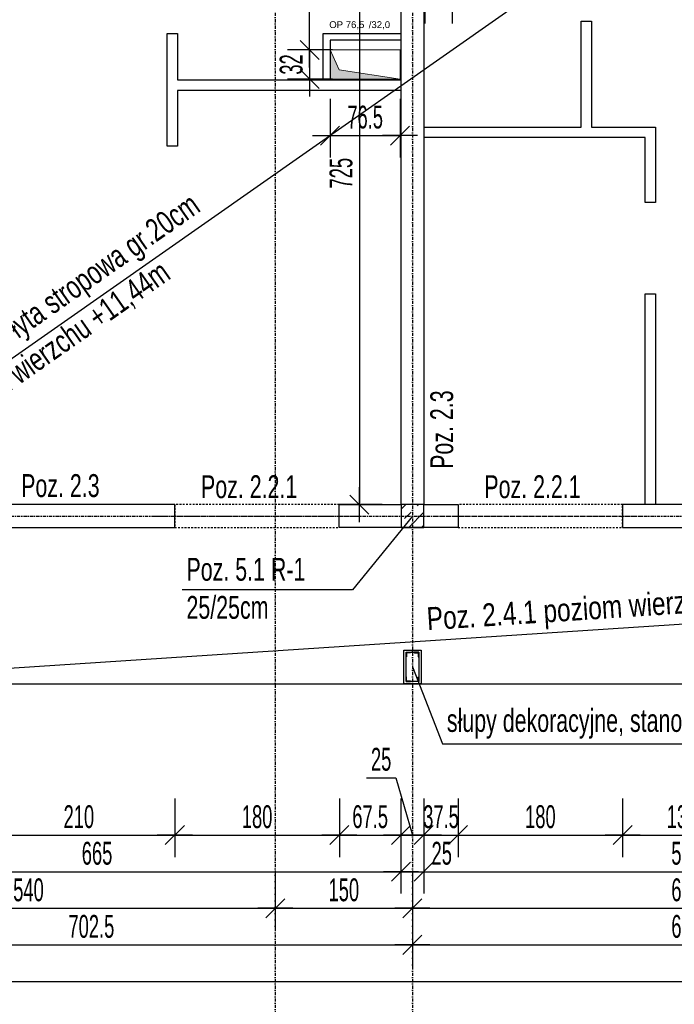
# Model space of a CAD drawing. Header units: millimetres. Extents: x 4959 to 18685, y -2779 to 1721.
# Tile 8 of 41: x 5722 to 6438, y -1278 to -201. Entities that reach past the tile are written whole.
import ezdxf

# ---------------------------------------------------------------- set-up
doc = ezdxf.new("R2010")
doc.units = ezdxf.units.MM
doc.header["$LTSCALE"] = 10
doc.linetypes.add('MO', pattern=[0.7, 0.35, -0.17, 0.01, -0.17])
doc.linetypes.add('MP', pattern=[0.36, 0.2, -0.16])
for name, color, linetype in [('BA_prg', 3, 'Continuous'), ('BA_szr', 1, 'Continuous'), ('BA_txs', 2, 'Continuous'), ('BA_wym', 1, 'Continuous'), ('BD_lpm', 1, 'MP'), ('BD_osm', 1, 'MO'), ('BD_wic', 1, 'Continuous'), ('BD_wig', 3, 'Continuous'), ('BZ_odn', 1, 'Continuous'), ('BZ_txs', 2, 'Continuous')]:
    doc.layers.add(name, color=color, linetype=linetype)
doc.layers.add('Nowe_A-Przebicia_Nr_pióra__1', color=7, linetype='Continuous', lineweight=13)
doc.layers.add('Nowe_A-Przebicia_Nr_pióra__102', color=7, linetype='Continuous', lineweight=5, true_color=0xcccccc)
doc.styles.add('BIKTS', font='bikromsw.shx', dxfattribs={"width": 0.8})
doc.styles.add('BIKWYM', font='bikromsw.shx', dxfattribs={"width": 0.6})
doc.styles.add('STYL_AUTOMATYCZNY_1', font='arial.ttf')
doc.dimstyles.new('BA_KR_100_cm', dxfattribs={"dimtxt": 25, "dimasz": 1.666667, "dimexe": 24, "dimexo": 0, "dimgap": 0, "dimtad": 0, "dimdec": 1, "dimrnd": 0.5, "dimzin": 9, "dimdsep": 46, "dimtxsty": 'BIKWYM', "dimblk": 'WYM-KR', "dimcen": 0, "dimdle": 20, "dimclrd": 256, "dimclre": 256, "dimclrt": 2, "dimadec": 0, "dimazin": 0, "dimtfac": 0.033333, "dimtdec": 1, "dimtmove": 0, "dimatfit": 3, "dimldrblk": 'WYM-KR', "dimfxl": 25, "dimfxlon": 1, "dimtvp": 0.8, "dimtolj": 1, "dimarcsym": 0})
doc.dimstyles.new('BZ_ST_100_cm', dxfattribs={"dimtxt": 25, "dimasz": 1.666667, "dimexe": 24, "dimexo": 0, "dimgap": 0, "dimtad": 0, "dimdec": 1, "dimrnd": 0.5, "dimdsep": 46, "dimtxsty": 'BIKWYM', "dimblk": 'WYM-ST', "dimcen": 0, "dimdle": 20, "dimclrd": 256, "dimclre": 256, "dimclrt": 7, "dimadec": 0, "dimazin": 0, "dimtfac": 0.033333, "dimtdec": 1, "dimtix": 1, "dimtmove": 2, "dimatfit": 3, "dimldrblk": 'WYM-ST', "dimfxl": 25, "dimfxlon": 1, "dimtvp": 0.8, "dimtolj": 1, "dimtzin": 0, "dimarcsym": 0})

# ---------------------------------------------------------------- blocks, each defined once
blk = doc.blocks.new('WYM-ST')
blk.add_hatch(color=256).paths.add_polyline_path([(-13, 2.88), (0, 0), (-13, -2.88)])
blk.add_lwpolyline([(0, 0), (-13, 2.88), (-13, -2.88), (0, 0)])
blk = doc.blocks.new('WYM-KR')
at = {"linetype": 'ByBlock'}
blk.add_line((11.52, 0), (-11.52, 0), dxfattribs=at)
at = {"color": 7, "linetype": 'ByBlock'}
blk.add_line((6.24, 6.24), (-6.24, -6.24), dxfattribs=at)
blk = doc.blocks.new('*D108')
at = {"layer": 'BA_wym', "lineweight": -2}
for p, q in [((5682, -1052.6), (5682, -1116.6)), ((5892, -1052.6), (5892, -1116.6)), ((5683.6, -1092.6), (5890.3, -1092.6))]:
    blk.add_line(p, q, dxfattribs=at)
at = {"layer": 'Defpoints', "color": 0}
for p in [(5682, -756.1), (5892, -756.1), (5892, -1092.6)]:
    blk.add_point(p, dxfattribs=at)
at = {"layer": 'BA_wym', "lineweight": -2, "xscale": 1.666666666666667, "yscale": 1.666666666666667, "zscale": 1.666666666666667, "rotation": 180}
blk.add_blockref('WYM-KR', (5682, -1092.6), dxfattribs=at)
at = {"layer": 'BA_wym', "lineweight": -2, "xscale": 1.666666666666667, "yscale": 1.666666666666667, "zscale": 1.666666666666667}
blk.add_blockref('WYM-KR', (5892, -1092.6), dxfattribs=at)
at = {"layer": 'BA_wym', "color": 2, "insert": (5787, -1072.6), "char_height": 25, "attachment_point": 5, "style": 'BIKWYM'}
blk.add_mtext('\\A1;210', dxfattribs=at)
blk = doc.blocks.new('*D109')
at = {"layer": 'BA_wym', "lineweight": -2}
for p, q in [((5892, -1052.6), (5892, -1116.6)), ((6072, -1052.6), (6072, -1116.6)), ((5893.6, -1092.6), (6070.3, -1092.6))]:
    blk.add_line(p, q, dxfattribs=at)
at = {"layer": 'Defpoints', "color": 0}
for p in [(5892, -756.1), (6072, -756.1), (6072, -1092.6)]:
    blk.add_point(p, dxfattribs=at)
at = {"layer": 'BA_wym', "lineweight": -2, "xscale": 1.666666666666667, "yscale": 1.666666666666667, "zscale": 1.666666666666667, "rotation": 180}
blk.add_blockref('WYM-KR', (5892, -1092.6), dxfattribs=at)
at = {"layer": 'BA_wym', "lineweight": -2, "xscale": 1.666666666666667, "yscale": 1.666666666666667, "zscale": 1.666666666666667}
blk.add_blockref('WYM-KR', (6072, -1092.6), dxfattribs=at)
at = {"layer": 'BA_wym', "color": 2, "insert": (5982, -1072.6), "char_height": 25, "attachment_point": 5, "style": 'BIKWYM'}
blk.add_mtext('\\A1;180', dxfattribs=at)
blk = doc.blocks.new('*D110')
at = {"layer": 'BA_wym', "lineweight": -2}
for p, q in [((6072, -1052.6), (6072, -1116.6)), ((6139.4, -1052.6), (6139.4, -1116.6)), ((6073.6, -1092.6), (6137.8, -1092.6))]:
    blk.add_line(p, q, dxfattribs=at)
at = {"layer": 'Defpoints', "color": 0}
for p in [(6072, -756.1), (6139.4, -756.1), (6139.4, -1092.6)]:
    blk.add_point(p, dxfattribs=at)
at = {"layer": 'BA_wym', "lineweight": -2, "xscale": 1.666666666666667, "yscale": 1.666666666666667, "zscale": 1.666666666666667, "rotation": 180}
blk.add_blockref('WYM-KR', (6072, -1092.6), dxfattribs=at)
at = {"layer": 'BA_wym', "lineweight": -2, "xscale": 1.666666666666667, "yscale": 1.666666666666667, "zscale": 1.666666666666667}
blk.add_blockref('WYM-KR', (6139.4, -1092.6), dxfattribs=at)
at = {"layer": 'BA_wym', "color": 2, "insert": (6105.7, -1072.6), "char_height": 25, "attachment_point": 5, "style": 'BIKWYM'}
blk.add_mtext('\\A1;67.5', dxfattribs=at)
blk = doc.blocks.new('*D111')
at = {"layer": 'BA_wym', "lineweight": -2}
for p, q in [((6101.6, -1029.8), (6133.9, -1029.8)), ((6133.9, -1029.8), (6151.9, -1092.6)), ((6139.4, -1052.6), (6139.4, -1116.6)), ((6164.4, -1052.6), (6164.4, -1116.6)), ((6137.8, -1092.6), (6136.1, -1092.6)), ((6139.4, -1092.6), (6164.4, -1092.6)), ((6166.1, -1092.6), (6167.8, -1092.6))]:
    blk.add_line(p, q, dxfattribs=at)
at = {"layer": 'Defpoints', "color": 0}
for p in [(6139.4, -756.1), (6164.4, -756.1), (6164.4, -1092.6)]:
    blk.add_point(p, dxfattribs=at)
at = {"layer": 'BA_wym', "lineweight": -2, "xscale": 1.666666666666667, "yscale": 1.666666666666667, "zscale": 1.666666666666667}
blk.add_blockref('WYM-KR', (6139.4, -1092.6), dxfattribs=at)
at = {"layer": 'BA_wym', "lineweight": -2, "xscale": 1.666666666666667, "yscale": 1.666666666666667, "zscale": 1.666666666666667, "rotation": 180}
blk.add_blockref('WYM-KR', (6164.4, -1092.6), dxfattribs=at)
at = {"layer": 'BA_wym', "color": 2, "insert": (6117.7, -1009.8), "char_height": 25, "attachment_point": 5, "style": 'BIKWYM'}
blk.add_mtext('\\A1;25', dxfattribs=at)
blk = doc.blocks.new('*D112')
at = {"layer": 'BA_wym', "lineweight": -2}
for p, q in [((6164.4, -1052.6), (6164.4, -1116.6)), ((6201.9, -1052.6), (6201.9, -1116.6)), ((6162.8, -1092.6), (6161.1, -1092.6)), ((6164.4, -1092.6), (6201.9, -1092.6)), ((6203.6, -1092.6), (6205.3, -1092.6))]:
    blk.add_line(p, q, dxfattribs=at)
at = {"layer": 'Defpoints', "color": 0}
for p in [(6164.4, -756.1), (6201.9, -756.1), (6201.9, -1092.6)]:
    blk.add_point(p, dxfattribs=at)
at = {"layer": 'BA_wym', "lineweight": -2, "xscale": 1.666666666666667, "yscale": 1.666666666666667, "zscale": 1.666666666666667}
blk.add_blockref('WYM-KR', (6164.4, -1092.6), dxfattribs=at)
at = {"layer": 'BA_wym', "lineweight": -2, "xscale": 1.666666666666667, "yscale": 1.666666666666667, "zscale": 1.666666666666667, "rotation": 180}
blk.add_blockref('WYM-KR', (6201.9, -1092.6), dxfattribs=at)
at = {"layer": 'BA_wym', "color": 2, "insert": (6183.2, -1072.6), "char_height": 25, "attachment_point": 5, "style": 'BIKWYM'}
blk.add_mtext('\\A1;37.5', dxfattribs=at)
blk = doc.blocks.new('*D113')
at = {"layer": 'BA_wym', "lineweight": -2}
for p, q in [((6201.9, -1052.6), (6201.9, -1116.6)), ((6381.9, -1052.6), (6381.9, -1116.6)), ((6203.6, -1092.6), (6380.3, -1092.6))]:
    blk.add_line(p, q, dxfattribs=at)
at = {"layer": 'Defpoints', "color": 0}
for p in [(6201.9, -756.1), (6381.9, -756.1), (6381.9, -1092.6)]:
    blk.add_point(p, dxfattribs=at)
at = {"layer": 'BA_wym', "lineweight": -2, "xscale": 1.666666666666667, "yscale": 1.666666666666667, "zscale": 1.666666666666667, "rotation": 180}
blk.add_blockref('WYM-KR', (6201.9, -1092.6), dxfattribs=at)
at = {"layer": 'BA_wym', "lineweight": -2, "xscale": 1.666666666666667, "yscale": 1.666666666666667, "zscale": 1.666666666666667}
blk.add_blockref('WYM-KR', (6381.9, -1092.6), dxfattribs=at)
at = {"layer": 'BA_wym', "color": 2, "insert": (6291.9, -1072.6), "char_height": 25, "attachment_point": 5, "style": 'BIKWYM'}
blk.add_mtext('\\A1;180', dxfattribs=at)
blk = doc.blocks.new('*D114')
at = {"layer": 'BA_wym', "lineweight": -2}
for p, q in [((6381.9, -1052.6), (6381.9, -1116.6)), ((6511.9, -1052.6), (6511.9, -1116.6)), ((6383.6, -1092.6), (6510.3, -1092.6))]:
    blk.add_line(p, q, dxfattribs=at)
at = {"layer": 'Defpoints', "color": 0}
for p in [(6381.9, -756.1), (6511.9, -756.1), (6511.9, -1092.6)]:
    blk.add_point(p, dxfattribs=at)
at = {"layer": 'BA_wym', "lineweight": -2, "xscale": 1.666666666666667, "yscale": 1.666666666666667, "zscale": 1.666666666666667, "rotation": 180}
blk.add_blockref('WYM-KR', (6381.9, -1092.6), dxfattribs=at)
at = {"layer": 'BA_wym', "lineweight": -2, "xscale": 1.666666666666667, "yscale": 1.666666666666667, "zscale": 1.666666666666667}
blk.add_blockref('WYM-KR', (6511.9, -1092.6), dxfattribs=at)
at = {"layer": 'BA_wym', "color": 2, "insert": (6446.9, -1072.6), "char_height": 25, "attachment_point": 5, "style": 'BIKWYM'}
blk.add_mtext('\\A1;130', dxfattribs=at)
blk = doc.blocks.new('*D129')
at = {"layer": 'BA_wym', "lineweight": -2}
for p, q in [((5474.4, -1092.6), (5474.4, -1156.6)), ((6139.4, -1092.6), (6139.4, -1156.6)), ((5476.1, -1132.6), (6137.8, -1132.6))]:
    blk.add_line(p, q, dxfattribs=at)
at = {"layer": 'Defpoints', "color": 0}
for p in [(6139.4, -731.1), (5474.4, -927.1), (6139.4, -1132.6)]:
    blk.add_point(p, dxfattribs=at)
at = {"layer": 'BA_wym', "lineweight": -2, "xscale": 1.666666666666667, "yscale": 1.666666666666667, "zscale": 1.666666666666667, "rotation": 180}
blk.add_blockref('WYM-KR', (5474.4, -1132.6), dxfattribs=at)
at = {"layer": 'BA_wym', "lineweight": -2, "xscale": 1.666666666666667, "yscale": 1.666666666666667, "zscale": 1.666666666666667}
blk.add_blockref('WYM-KR', (6139.4, -1132.6), dxfattribs=at)
at = {"layer": 'BA_wym', "color": 2, "insert": (5806.9, -1112.6), "char_height": 25, "attachment_point": 5, "style": 'BIKWYM'}
blk.add_mtext('\\A1;665', dxfattribs=at)
blk = doc.blocks.new('*D130')
at = {"layer": 'BA_wym', "lineweight": -2}
for p, q in [((6139.4, -1092.6), (6139.4, -1156.6)), ((6164.4, -1092.6), (6164.4, -1156.6)), ((6137.8, -1132.6), (6136.1, -1132.6)), ((6139.4, -1132.6), (6164.4, -1132.6)), ((6166.1, -1132.6), (6200.2, -1132.6))]:
    blk.add_line(p, q, dxfattribs=at)
at = {"layer": 'Defpoints', "color": 0}
for p in [(6139.4, -731.1), (6164.4, -731.1), (6164.4, -1132.6)]:
    blk.add_point(p, dxfattribs=at)
at = {"layer": 'BA_wym', "lineweight": -2, "xscale": 1.666666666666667, "yscale": 1.666666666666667, "zscale": 1.666666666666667}
blk.add_blockref('WYM-KR', (6139.4, -1132.6), dxfattribs=at)
at = {"layer": 'BA_wym', "lineweight": -2, "xscale": 1.666666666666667, "yscale": 1.666666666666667, "zscale": 1.666666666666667, "rotation": 180}
blk.add_blockref('WYM-KR', (6164.4, -1132.6), dxfattribs=at)
at = {"layer": 'BA_wym', "color": 2, "insert": (6184, -1112.6), "char_height": 25, "attachment_point": 5, "style": 'BIKWYM'}
blk.add_mtext('\\A1;25', dxfattribs=at)
blk = doc.blocks.new('*D131')
at = {"layer": 'BA_wym', "lineweight": -2}
for p, q in [((6164.4, -1092.6), (6164.4, -1156.6)), ((6739.4, -1092.6), (6739.4, -1156.6)), ((6166.1, -1132.6), (6737.8, -1132.6))]:
    blk.add_line(p, q, dxfattribs=at)
at = {"layer": 'Defpoints', "color": 0}
for p in [(6164.4, -731.1), (6739.4, -731.1), (6739.4, -1132.6)]:
    blk.add_point(p, dxfattribs=at)
at = {"layer": 'BA_wym', "lineweight": -2, "xscale": 1.666666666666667, "yscale": 1.666666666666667, "zscale": 1.666666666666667, "rotation": 180}
blk.add_blockref('WYM-KR', (6164.4, -1132.6), dxfattribs=at)
at = {"layer": 'BA_wym', "lineweight": -2, "xscale": 1.666666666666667, "yscale": 1.666666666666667, "zscale": 1.666666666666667}
blk.add_blockref('WYM-KR', (6739.4, -1132.6), dxfattribs=at)
at = {"layer": 'BA_wym', "color": 2, "insert": (6451.9, -1112.6), "char_height": 25, "attachment_point": 5, "style": 'BIKWYM'}
blk.add_mtext('\\A1;575', dxfattribs=at)
blk = doc.blocks.new('*D138')
at = {"layer": 'BA_wym', "lineweight": -2}
for p, q in [((5461.9, -1132.6), (5461.9, -1196.6)), ((6001.9, -1132.6), (6001.9, -1196.6)), ((5463.6, -1172.6), (6000.3, -1172.6))]:
    blk.add_line(p, q, dxfattribs=at)
at = {"layer": 'Defpoints', "color": 0}
for p in [(6001.9, -756.1), (5461.9, -927.1), (6001.9, -1172.6)]:
    blk.add_point(p, dxfattribs=at)
at = {"layer": 'BA_wym', "lineweight": -2, "xscale": 1.666666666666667, "yscale": 1.666666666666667, "zscale": 1.666666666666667, "rotation": 180}
blk.add_blockref('WYM-KR', (5461.9, -1172.6), dxfattribs=at)
at = {"layer": 'BA_wym', "lineweight": -2, "xscale": 1.666666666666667, "yscale": 1.666666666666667, "zscale": 1.666666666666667}
blk.add_blockref('WYM-KR', (6001.9, -1172.6), dxfattribs=at)
at = {"layer": 'BA_wym', "color": 2, "insert": (5731.9, -1152.6), "char_height": 25, "attachment_point": 5, "style": 'BIKWYM'}
blk.add_mtext('\\A1;540', dxfattribs=at)
blk = doc.blocks.new('*D139')
at = {"layer": 'BA_wym', "lineweight": -2}
for p, q in [((6001.9, -1132.6), (6001.9, -1196.6)), ((6151.9, -1132.6), (6151.9, -1196.6)), ((6003.6, -1172.6), (6150.3, -1172.6))]:
    blk.add_line(p, q, dxfattribs=at)
at = {"layer": 'Defpoints', "color": 0}
for p in [(6151.9, -650.6), (6001.9, -756.1), (6151.9, -1172.6)]:
    blk.add_point(p, dxfattribs=at)
at = {"layer": 'BA_wym', "lineweight": -2, "xscale": 1.666666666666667, "yscale": 1.666666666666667, "zscale": 1.666666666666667, "rotation": 180}
blk.add_blockref('WYM-KR', (6001.9, -1172.6), dxfattribs=at)
at = {"layer": 'BA_wym', "lineweight": -2, "xscale": 1.666666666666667, "yscale": 1.666666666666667, "zscale": 1.666666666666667}
blk.add_blockref('WYM-KR', (6151.9, -1172.6), dxfattribs=at)
at = {"layer": 'BA_wym', "color": 2, "insert": (6076.9, -1152.6), "char_height": 25, "attachment_point": 5, "style": 'BIKWYM'}
blk.add_mtext('\\A1;150', dxfattribs=at)
blk = doc.blocks.new('*D140')
at = {"layer": 'BA_wym', "lineweight": -2}
for p, q in [((6151.9, -1132.6), (6151.9, -1196.6)), ((6751.9, -1132.6), (6751.9, -1196.6)), ((6153.6, -1172.6), (6750.3, -1172.6))]:
    blk.add_line(p, q, dxfattribs=at)
at = {"layer": 'Defpoints', "color": 0}
for p in [(6151.9, -650.6), (6751.9, -756.1), (6751.9, -1172.6)]:
    blk.add_point(p, dxfattribs=at)
at = {"layer": 'BA_wym', "lineweight": -2, "xscale": 1.666666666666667, "yscale": 1.666666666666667, "zscale": 1.666666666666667, "rotation": 180}
blk.add_blockref('WYM-KR', (6151.9, -1172.6), dxfattribs=at)
at = {"layer": 'BA_wym', "lineweight": -2, "xscale": 1.666666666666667, "yscale": 1.666666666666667, "zscale": 1.666666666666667}
blk.add_blockref('WYM-KR', (6751.9, -1172.6), dxfattribs=at)
at = {"layer": 'BA_wym', "color": 2, "insert": (6451.9, -1152.6), "char_height": 25, "attachment_point": 5, "style": 'BIKWYM'}
blk.add_mtext('\\A1;600', dxfattribs=at)
blk = doc.blocks.new('*D145')
at = {"layer": 'BA_wym', "lineweight": -2}
for p, q in [((5449.4, -1172.6), (5449.4, -1236.6)), ((6151.9, -1172.6), (6151.9, -1236.6)), ((5451.1, -1212.6), (6150.3, -1212.6))]:
    blk.add_line(p, q, dxfattribs=at)
at = {"layer": 'Defpoints', "color": 0}
for p in [(6151.9, -890.1), (5449.4, -927.1), (6151.9, -1212.6)]:
    blk.add_point(p, dxfattribs=at)
at = {"layer": 'BA_wym', "lineweight": -2, "xscale": 1.666666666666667, "yscale": 1.666666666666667, "zscale": 1.666666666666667, "rotation": 180}
blk.add_blockref('WYM-KR', (5449.4, -1212.6), dxfattribs=at)
at = {"layer": 'BA_wym', "lineweight": -2, "xscale": 1.666666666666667, "yscale": 1.666666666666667, "zscale": 1.666666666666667}
blk.add_blockref('WYM-KR', (6151.9, -1212.6), dxfattribs=at)
at = {"layer": 'BA_wym', "color": 2, "insert": (5800.7, -1192.6), "char_height": 25, "attachment_point": 5, "style": 'BIKWYM'}
blk.add_mtext('\\A1;702.5', dxfattribs=at)
blk = doc.blocks.new('*D146')
at = {"layer": 'BA_wym', "lineweight": -2}
for p, q in [((6151.9, -1172.6), (6151.9, -1236.6)), ((6751.9, -1172.6), (6751.9, -1236.6)), ((6153.6, -1212.6), (6750.3, -1212.6))]:
    blk.add_line(p, q, dxfattribs=at)
at = {"layer": 'Defpoints', "color": 0}
for p in [(6751.9, -778.2), (6151.9, -890.1), (6751.9, -1212.6)]:
    blk.add_point(p, dxfattribs=at)
at = {"layer": 'BA_wym', "lineweight": -2, "xscale": 1.666666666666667, "yscale": 1.666666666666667, "zscale": 1.666666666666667, "rotation": 180}
blk.add_blockref('WYM-KR', (6151.9, -1212.6), dxfattribs=at)
at = {"layer": 'BA_wym', "lineweight": -2, "xscale": 1.666666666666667, "yscale": 1.666666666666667, "zscale": 1.666666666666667}
blk.add_blockref('WYM-KR', (6751.9, -1212.6), dxfattribs=at)
at = {"layer": 'BA_wym', "color": 2, "insert": (6451.9, -1192.6), "char_height": 25, "attachment_point": 5, "style": 'BIKWYM'}
blk.add_mtext('\\A1;600', dxfattribs=at)
blk = doc.blocks.new('*D150')
at = {"layer": 'BA_wym', "lineweight": -2}
for p, q in [((5474.4, -1212.6), (5474.4, -1276.6)), ((8029.4, -1212.6), (8029.4, -1276.6)), ((5476.1, -1252.6), (8027.8, -1252.6))]:
    blk.add_line(p, q, dxfattribs=at)
at = {"layer": 'Defpoints', "color": 0}
for p in [(5474.4, -927.1), (8029.4, -927.1), (8029.4, -1252.6)]:
    blk.add_point(p, dxfattribs=at)
at = {"layer": 'BA_wym', "lineweight": -2, "xscale": 1.666666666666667, "yscale": 1.666666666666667, "zscale": 1.666666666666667, "rotation": 180}
blk.add_blockref('WYM-KR', (5474.4, -1252.6), dxfattribs=at)
at = {"layer": 'BA_wym', "lineweight": -2, "xscale": 1.666666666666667, "yscale": 1.666666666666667, "zscale": 1.666666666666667}
blk.add_blockref('WYM-KR', (8029.4, -1252.6), dxfattribs=at)
at = {"layer": 'BA_wym', "color": 2, "insert": (6751.9, -1232.6), "char_height": 25, "attachment_point": 5, "style": 'BIKWYM'}
blk.add_mtext('\\A1;2555', dxfattribs=at)
blk = doc.blocks.new('*D152')
at = {"layer": 'BA_wym', "lineweight": -2}
for p, q in [((5449.4, -1252.6), (5449.4, -1316.6)), ((8054.4, -1252.6), (8054.4, -1316.6)), ((5451.1, -1292.6), (8052.8, -1292.6))]:
    blk.add_line(p, q, dxfattribs=at)
at = {"layer": 'Defpoints', "color": 0}
for p in [(5449.4, -927.1), (8054.4, -927.1), (8054.4, -1292.6)]:
    blk.add_point(p, dxfattribs=at)
at = {"layer": 'BA_wym', "lineweight": -2, "xscale": 1.666666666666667, "yscale": 1.666666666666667, "zscale": 1.666666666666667, "rotation": 180}
blk.add_blockref('WYM-KR', (5449.4, -1292.6), dxfattribs=at)
at = {"layer": 'BA_wym', "lineweight": -2, "xscale": 1.666666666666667, "yscale": 1.666666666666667, "zscale": 1.666666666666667}
blk.add_blockref('WYM-KR', (8054.4, -1292.6), dxfattribs=at)
at = {"layer": 'BA_wym', "color": 2, "insert": (6751.9, -1272.6), "char_height": 25, "attachment_point": 5, "style": 'BIKWYM'}
blk.add_mtext('\\A1;2605', dxfattribs=at)
blk = doc.blocks.new('*D248')
at = {"layer": 'BA_wym', "lineweight": -2}
for p, q in [((6118.9, -6.1), (6069.9, -6.1)), ((6093.9, -7.8), (6093.9, -729.5)), ((6118.9, -731.1), (6069.9, -731.1))]:
    blk.add_line(p, q, dxfattribs=at)
at = {"layer": 'Defpoints', "color": 0}
for p in [(6133.9, -6.1), (6093.9, -731.1), (6133.9, -731.1)]:
    blk.add_point(p, dxfattribs=at)
at = {"layer": 'BA_wym', "lineweight": -2, "xscale": 1.666666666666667, "yscale": 1.666666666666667, "zscale": 1.666666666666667}
for p, rotation in [((6093.9, -6.1), 90), ((6093.9, -731.1), 270)]:
    blk.add_blockref('WYM-KR', p, dxfattribs=dict(at, rotation=rotation))
at = {"layer": 'BA_wym', "color": 2, "insert": (6073.9, -368.6), "char_height": 25, "attachment_point": 5, "rotation": 90, "style": 'BIKWYM'}
blk.add_mtext('\\A1;725', dxfattribs=at)
blk = doc.blocks.new('*D268')
at = {"layer": 'BA_wym', "lineweight": -2}
for p, q in [((6064.4, -233.7), (6015.4, -233.7)), ((6039.4, -232), (6039.4, -230.4)), ((6039.4, -233.7), (6039.4, -265.6)), ((6064.4, -265.6), (6015.4, -265.6)), ((6039.4, -267.3), (6039.4, -269))]:
    blk.add_line(p, q, dxfattribs=at)
at = {"layer": 'Defpoints', "color": 0}
for p in [(6090.1, -233.7), (6039.4, -265.6), (6090.1, -265.6)]:
    blk.add_point(p, dxfattribs=at)
at = {"layer": 'BA_wym', "lineweight": -2, "xscale": 1.666666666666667, "yscale": 1.666666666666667, "zscale": 1.666666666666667}
for p, rotation in [((6039.4, -233.7), 270), ((6039.4, -265.6), 90)]:
    blk.add_blockref('WYM-KR', p, dxfattribs=dict(at, rotation=rotation))
at = {"layer": 'BA_wym', "color": 2, "insert": (6019.4, -249.7), "char_height": 25, "attachment_point": 5, "rotation": 90, "style": 'BIKWYM'}
blk.add_mtext('\\A1;32', dxfattribs=at)
blk = doc.blocks.new('*D269')
at = {"layer": 'BA_wym', "lineweight": -2}
for p, q in [((6064.4, -6.1), (6015.4, -6.1)), ((6039.4, -232), (6039.4, -7.8)), ((6064.4, -233.7), (6015.4, -233.7))]:
    blk.add_line(p, q, dxfattribs=at)
at = {"layer": 'Defpoints', "color": 0}
for p in [(6039.4, -6.1), (6079.4, -6.1), (6090.1, -233.7)]:
    blk.add_point(p, dxfattribs=at)
at = {"layer": 'BA_wym', "lineweight": -2, "xscale": 1.666666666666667, "yscale": 1.666666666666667, "zscale": 1.666666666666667}
for p, rotation in [((6039.4, -6.1), 90), ((6039.4, -233.7), 270)]:
    blk.add_blockref('WYM-KR', p, dxfattribs=dict(at, rotation=rotation))
at = {"layer": 'BA_wym', "color": 2, "insert": (6019.4, -71.1), "char_height": 25, "attachment_point": 5, "rotation": 90, "style": 'BIKWYM'}
blk.add_mtext('\\A1;227.5', dxfattribs=at)
blk = doc.blocks.new('*D270')
at = {"layer": 'BA_wym', "lineweight": -2}
for p, q in [((6061.9, -287.4), (6061.9, -351.4)), ((6138.4, -287.4), (6138.4, -351.4)), ((6063.6, -327.4), (6136.8, -327.4))]:
    blk.add_line(p, q, dxfattribs=at)
at = {"layer": 'Defpoints', "color": 0}
for p in [(6061.9, -265.6), (6138.4, -265.6), (6138.4, -327.4)]:
    blk.add_point(p, dxfattribs=at)
at = {"layer": 'BA_wym', "lineweight": -2, "xscale": 1.666666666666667, "yscale": 1.666666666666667, "zscale": 1.666666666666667, "rotation": 180}
blk.add_blockref('WYM-KR', (6061.9, -327.4), dxfattribs=at)
at = {"layer": 'BA_wym', "lineweight": -2, "xscale": 1.666666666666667, "yscale": 1.666666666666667, "zscale": 1.666666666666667}
blk.add_blockref('WYM-KR', (6138.4, -327.4), dxfattribs=at)
at = {"layer": 'BA_wym', "color": 2, "insert": (6100.2, -307.4), "char_height": 25, "attachment_point": 5, "style": 'BIKWYM'}
blk.add_mtext('\\A1;76.5', dxfattribs=at)
blk = doc.blocks.new('*D272')
at = {"layer": 'BA_wym', "lineweight": -2}
for p, q in [((6165.4, -140.7), (6165.4, -204.7)), ((6195.4, -140.7), (6195.4, -204.7)), ((6163.8, -180.7), (6162.1, -180.7)), ((6195.4, -180.7), (6165.4, -180.7)), ((6197.1, -180.7), (6231.2, -180.7))]:
    blk.add_line(p, q, dxfattribs=at)
at = {"layer": 'Defpoints', "color": 0}
for p in [(6165.4, -57.1), (6195.4, -57.1), (6165.4, -180.7)]:
    blk.add_point(p, dxfattribs=at)
at = {"layer": 'BA_wym', "lineweight": -2, "xscale": 1.666666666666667, "yscale": 1.666666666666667, "zscale": 1.666666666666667}
blk.add_blockref('WYM-KR', (6165.4, -180.7), dxfattribs=at)
at = {"layer": 'BA_wym', "lineweight": -2, "xscale": 1.666666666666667, "yscale": 1.666666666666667, "zscale": 1.666666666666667, "rotation": 180}
blk.add_blockref('WYM-KR', (6195.4, -180.7), dxfattribs=at)
at = {"layer": 'BA_wym', "color": 2, "insert": (6215, -160.7), "char_height": 25, "attachment_point": 5, "style": 'BIKWYM'}
blk.add_mtext('\\A1;30', dxfattribs=at)

msp = doc.modelspace()

# ---------------------------------------------------------------- hatches: boundary and pattern name
at = {"layer": 'BA_szr'}
h = msp.add_hatch(dxfattribs=at)
h.set_pattern_fill('BIK_ZELBET', color=256, scale=100, angle=45, pattern_type=2)
h.set_pattern_definition([(45, (-5474.33, -1800), (-14.142136, 14.142136), []), (45, (-5481.402, -1792.929), (-14.142136, 14.142136), [10, -10])])
h.paths.add_polyline_path([(6139.45, -756.15), (6164.45, -756.15), (6164.45, -731.15), (6139.45, -731.15)])
at = {"layer": 'Nowe_A-Przebicia_Nr_pióra__102', "linetype": 'Continuous', "lineweight": 5, "true_color": 0xcccccc}
msp.add_hatch(color=254, dxfattribs=at).paths.add_polyline_path([(6138.45, -265.65), (6061.95, -265.65), (6061.95, -233.7), (6071.93, -255.66)])

# ---------------------------------------------------------------- linework, layer by layer
at = {"layer": 'BA_prg', "color": 8}
for points in [[(6144.95, -892.65), (6149.95, -892.65), (6149.95, -892.9, -0.4142136), (6149.6, -893.25), (6146.25, -893.25, 0.4142136), (6145.55, -893.95), (6145.55, -897.3, -0.4142136), (6145.2, -897.65), (6144.95, -897.65)], [(6158.95, -892.65), (6153.95, -892.65), (6153.95, -892.9, 0.4142136), (6154.3, -893.25), (6157.65, -893.25, -0.4142136), (6158.35, -893.95), (6158.35, -897.3, 0.4142136), (6158.7, -897.65), (6158.95, -897.65)], [(6144.95, -924.65), (6149.95, -924.65), (6149.95, -924.4, 0.4142136), (6149.6, -924.05), (6146.25, -924.05, -0.4142136), (6145.55, -923.35), (6145.55, -920, 0.4142136), (6145.2, -919.65), (6144.95, -919.65)], [(6158.95, -924.65), (6153.95, -924.65), (6153.95, -924.4, -0.4142136), (6154.3, -924.05), (6157.65, -924.05, 0.4142136), (6158.35, -923.35), (6158.35, -920, -0.4142136), (6158.7, -919.65), (6158.95, -919.65)]]:
    msp.add_lwpolyline(points, format="xyb", close=True, dxfattribs=at)
at = {"layer": 'BD_lpm'}
for points in [[(5891.95, -756.15), (6071.95, -756.15), (6071.95, -731.15), (5891.95, -731.15)], [(6201.94, -756.15), (6381.94, -756.15), (6381.94, -731.15), (6201.94, -731.15)]]:
    msp.add_lwpolyline(points, close=True, dxfattribs=at)
at = {"layer": 'BD_osm', "color": 5}
for p, q in [((5866.95, -743.65), (6096.95, -743.65)), ((6176.94, -743.65), (6406.94, -743.65))]:
    msp.add_line(p, q, dxfattribs=at)
at = {"layer": 'BD_osm'}
for points in [[(6001.95, 1479.85), (6001.95, -1392.6)], [(6151.95, 1479.85), (6151.95, -1392.6)], [(5089.45, -743.65), (8414.45, -743.65)]]:
    msp.add_lwpolyline(points, dxfattribs=at)
at = {"layer": 'BD_wic'}
for points in [[(5449.45, -756.15), (8054.45, 1068.85)], [(6164.45, -318.15), (6336.45, -318.15), (6336.45, -202.15), (6347.95, -202.15), (6347.95, -318.15), (6417.95, -318.15), (6417.95, -400.65), (6406.45, -400.65), (6406.45, -329.65), (6164.45, -329.65)], [(6139.45, -278.15), (5894.95, -278.15), (5894.95, -339.15), (5883.45, -339.15), (5883.45, -215.65), (5894.95, -215.65), (5894.95, -266.65), (6139.45, -266.65)], [(6054.45, -265.65), (6054.45, -215.65), (6138.45, -215.65)], [(6138.45, -223.15), (6061.95, -223.15), (6061.95, -265.65)], [(6406.45, -731.15), (6406.45, -500.65), (6417.95, -500.65), (6417.95, -731.15)], [(5449.45, -927.15), (8054.45, -756.15)], [(5474.45, -927.15), (8029.45, -927.15)]]:
    msp.add_lwpolyline(points, dxfattribs=at)
at = {"layer": 'BD_wic', "color": 8}
for points in [[(6142.45, -890.15), (6161.45, -890.15), (6161.45, -927.15), (6142.45, -927.15)], [(6158.95, -924.65), (6144.95, -924.65), (6144.95, -892.65), (6158.95, -892.65)]]:
    msp.add_lwpolyline(points, close=True, dxfattribs=at)
at = {"layer": 'BD_wig'}
msp.add_lwpolyline([(6071.95, -756.15), (6071.95, -731.15), (6139.45, -731.15), (6139.45, -6.15), (6125.45, -6.15), (6125.45, 18.85), (6358.95, 18.85), (6358.95, -6.15), (6164.45, -6.15), (6164.45, -731.15), (6201.94, -731.15), (6201.94, -756.15), (6071.95, -756.15)], dxfattribs=at)
for points in [[(5681.95, -756.15), (5891.95, -756.15), (5891.95, -731.15), (5681.95, -731.15)], [(6139.45, -756.15), (6164.45, -756.15), (6164.45, -731.15), (6139.45, -731.15)], [(6381.94, -756.15), (6511.95, -756.15), (6511.95, -731.15), (6381.94, -731.15)]]:
    msp.add_lwpolyline(points, close=True, dxfattribs=at)
at = {"layer": 'Nowe_A-Przebicia_Nr_pióra__1', "color": 7, "linetype": 'Continuous', "lineweight": 13}
for p, q in [((6071.93, -255.66), (6061.95, -233.7)), ((6061.95, -233.7), (6138.45, -233.7)), ((6061.95, -265.65), (6061.95, -233.7)), ((6138.45, -233.7), (6138.45, -265.65)), ((6138.45, -265.65), (6071.93, -255.66)), ((6138.45, -265.65), (6061.95, -265.65))]:
    msp.add_line(p, q, dxfattribs=at)

# ---------------------------------------------------------------- texts
at = {"layer": 'BA_txs', "style": 'BIKTS'}
for s, rotation, width, p in [('Poz. 2.3', 90, 0.7, (6196.49, -692.03)), ('Poz. 2.4.1 poziom wierzchu +11,42', 3.75568, 0.8, (6168.46, -868.49))]:
    msp.add_text(s, height=25, rotation=rotation, dxfattribs=dict(at, width=width)).set_placement(p)
at = {"layer": 'BA_txs', "style": 'BIKTS', "width": 0.7}
for s, p in [('Poz. 2.3', (5723.84, -722.78)), ('Poz. 2.2.1', (5920.63, -724)), ('Poz. 2.2.1', (6230.62, -724))]:
    msp.add_text(s, height=25, dxfattribs=at).set_placement(p)
at = {"layer": 'BZ_txs', "insert": (5611.66, -595.97), "char_height": 25, "width": 777.0831, "attachment_point": 1, "rotation": 35.01416, "style": 'BIKTS'}
msp.add_mtext('{\\W0.75;Poz. 2.1\\A1; Płyta stropowa gr.20cm\\Ppoziom wierzchu +11,44m}', dxfattribs=at)
at = {"layer": 'BZ_txs', "char_height": 25, "attachment_point": 1, "style": 'BIKTS'}
for s, insert, width in [('{\\W0.7;Poz. 5.1 R-1\\P\\A1;25/25cm}', (5904.73, -789.34), 452.0462), ('{\\W0.7;słupy dekoracyjne, stanowią część balustrady, nie przenoszą obciążeń z wyższych kondygnacji }', (6189.63, -954.68), 1484.2954)]:
    msp.add_mtext(s, dxfattribs=dict(at, insert=insert, width=width))
at = {"layer": 'Nowe_A-Przebicia_Nr_pióra__1', "color": 7, "lineweight": 13, "style": 'STYL_AUTOMATYCZNY_1'}
for s, p in [('OP 76,5', (6060.93, -209.88)), (' /32,0', (6101.29, -209.88))]:
    msp.add_text(s, height=7.5, dxfattribs=at).set_placement(p)

# ---------------------------------------------------------------- dimensions: what is measured, and where the dimension line sits
at = {"layer": 'BA_wym'}
for base, p1, p2, angle, override, picture, middle in [((6039.3711, -6.1481), (6090.1259, -233.6967), (6079.3711, -6.1481), 90, {"dimatfit": 1}, '*D269', (6039.3711, -71.1233)), ((6165.45, -180.7), (6195.45, -57.15), (6165.45, -57.15), 180, {"dimatfit": 1, "dimfxl": 40}, '*D272', (6214.97, -180.7)), ((6039.3711, -265.6476), (6090.1259, -233.6967), (6090.1259, -265.6476), 90, {"dimatfit": 1}, '*D268', (6039.3711, -249.6721))]:
    dim = msp.add_linear_dim(base=base, p1=p1, p2=p2, angle=angle, dimstyle='BA_KR_100_cm', override=override, dxfattribs=at)
    dim.commit()
    dim.dimension.update_dxf_attribs({"geometry": picture, "text_midpoint": middle, "dimtype": 160})
for base, p1, p2, angle, override, picture, middle in [((6093.93, -731.15), (6133.93, -6.15), (6133.93, -731.15), 90, {"dimatfit": 1}, '*D248', (6073.93, -368.65)), ((6138.45, -327.37), (6061.95, -265.65), (6138.45, -265.65), 180, {"dimatfit": 1, "dimfxl": 40}, '*D270', (6100.2, -307.37))]:
    dim = msp.add_linear_dim(base=base, p1=p1, p2=p2, angle=angle, dimstyle='BA_KR_100_cm', override=override, dxfattribs=at)
    dim.commit()
    dim.dimension.update_dxf_attribs({"geometry": picture, "text_midpoint": middle})
for base, p1, p2, override, picture, middle in [((6151.95, -1172.6), (6001.95, -756.15), (6151.95, -650.58), {"dimtmove": 1, "dimatfit": 1, "dimfxl": 40}, '*D139', (6076.95, -1152.6)), ((6751.95, -1172.6), (6151.95, -650.58), (6751.95, -756.15), {"dimtmove": 1, "dimatfit": 1, "dimfxl": 40}, '*D140', (6451.95, -1152.6)), ((6139.45, -1132.6), (5474.45, -927.15), (6139.45, -731.15), {"dimtmove": 1, "dimatfit": 1, "dimfxl": 40}, '*D129', (5806.95, -1112.6)), ((6164.45, -1132.6), (6139.45, -731.15), (6164.45, -731.15), {"dimblk": 'WYM-KR', "dimatfit": 1, "dimfxl": 40}, '*D130', (6183.97, -1112.6)), ((6739.45, -1132.6), (6164.45, -731.15), (6739.45, -731.15), {"dimtmove": 1, "dimatfit": 1, "dimfxl": 40}, '*D131', (6451.95, -1112.6)), ((6001.95, -1172.6), (5461.95, -927.15), (6001.95, -756.15), {"dimtmove": 1, "dimatfit": 1, "dimfxl": 40}, '*D138', (5731.95, -1152.6)), ((5891.95, -1092.6), (5681.95, -756.15), (5891.95, -756.15), {"dimtmove": 1, "dimatfit": 1, "dimfxl": 40}, '*D108', (5786.95, -1072.6)), ((6071.95, -1092.6), (5891.95, -756.15), (6071.95, -756.15), {"dimtmove": 1, "dimatfit": 1, "dimfxl": 40}, '*D109', (5981.95, -1072.6)), ((6139.45, -1092.6), (6071.95, -756.15), (6139.45, -756.15), {"dimtmove": 1, "dimatfit": 1, "dimfxl": 40}, '*D110', (6105.7, -1072.6)), ((6381.94, -1092.6), (6201.94, -756.15), (6381.94, -756.15), {"dimtmove": 1, "dimatfit": 1, "dimfxl": 40}, '*D113', (6291.94, -1072.6)), ((6511.95, -1092.6), (6381.94, -756.15), (6511.95, -756.15), {"dimtmove": 1, "dimatfit": 1, "dimfxl": 40}, '*D114', (6446.94, -1072.6)), ((6751.95, -1212.6), (6151.95, -890.15), (6751.95, -778.25), {"dimatfit": 1, "dimfxl": 40}, '*D146', (6451.95, -1192.6)), ((6151.95, -1212.6), (5449.45, -927.15), (6151.95, -890.15), {"dimatfit": 1, "dimfxl": 40}, '*D145', (5800.7, -1192.6)), ((8054.45, -1292.6), (5449.45, -927.15), (8054.45, -927.15), {"dimatfit": 1, "dimfxl": 40}, '*D152', (6751.95, -1272.6)), ((8029.45, -1252.6), (5474.45, -927.15), (8029.45, -927.15), {"dimtmove": 1, "dimatfit": 1, "dimfxl": 40}, '*D150', (6751.95, -1232.6))]:
    dim = msp.add_linear_dim(base=base, p1=p1, p2=p2, dimstyle='BA_KR_100_cm', override=override, dxfattribs=at)
    dim.commit()
    dim.dimension.update_dxf_attribs({"geometry": picture, "text_midpoint": middle})
for base, p1, p2, override, picture, middle in [((6164.45, -1092.6), (6139.45, -756.15), (6164.45, -756.15), {"dimtmove": 1, "dimatfit": 1, "dimfxl": 40}, '*D111', (6133.94, -1029.75)), ((6201.94, -1092.6), (6164.45, -756.15), (6201.94, -756.15), {"dimblk": 'WYM-KR', "dimatfit": 1, "dimfxl": 40}, '*D112', (6183.19, -1092.6))]:
    dim = msp.add_linear_dim(base=base, p1=p1, p2=p2, dimstyle='BA_KR_100_cm', override=override, dxfattribs=at)
    dim.commit()
    dim.dimension.update_dxf_attribs({"geometry": picture, "text_midpoint": middle, "dimtype": 160})

# ---------------------------------------------------------------- leaders
at = {"layer": 'BZ_odn', "has_arrowhead": 0}
for points in [[(6151.95, -743.65), (6086.24, -824.14), (5899.86, -824.14)], [(6151.95, -908.65), (6184.76, -992.6), (7492.29, -992.6)]]:
    msp.add_leader(points, dimstyle='BZ_ST_100_cm', dxfattribs=at)

doc.saveas('drawing.dxf')
